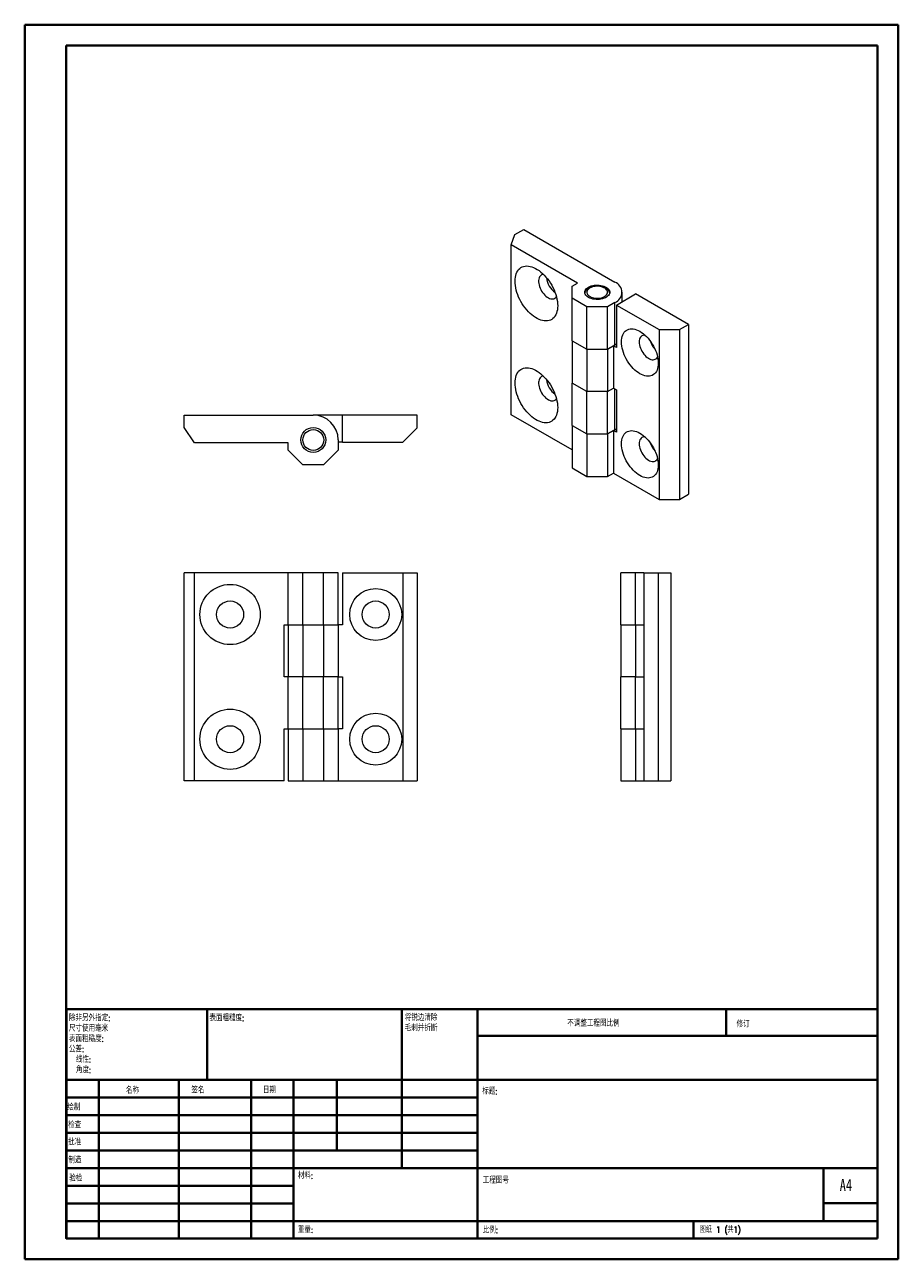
# Model space of a CAD drawing. Header units: millimetres. Extents: x 0 to 210, y 0 to 297.
import ezdxf

# ---------------------------------------------------------------- set-up
doc = ezdxf.new("R2010")
doc.units = ezdxf.units.MM
doc.styles.add('SLDTEXTSTYLE0', font='TXT', dxfattribs={"width": 0.75, "bigfont": 'bigfont'})
doc.styles.add('SLDTEXTSTYLE1', font='TXT', dxfattribs={"width": 0.75})
doc.styles.add('SLDTEXTSTYLE2', font='TXT', dxfattribs={"width": 0.694444, "bigfont": 'bigfont'})

# ---------------------------------------------------------------- blocks, each defined once
blk = doc.blocks.new('SW_NOTE_0')
at = {"color": 0, "linetype": 'Continuous', "lineweight": 0, "char_height": 1.5, "attachment_point": 1, "style": 'SLDTEXTSTYLE0'}
for s, insert in [('\\M+18FAB锐边\\M+190B4\\M+18F9C', (0, 1.93)), ('\\M+196D1\\M+18E68\\M+19BF3\\M+190DC\\M+19266', (0, -0.57))]:
    blk.add_mtext(s, dxfattribs=dict(at, insert=insert))
blk = doc.blocks.new('SW_NOTE_1')
at = {"color": 0, "linetype": 'Continuous', "lineweight": 0, "char_height": 1.5, "attachment_point": 1, "style": 'SLDTEXTSTYLE0'}
for s, insert in [('\\M+18F9C\\M+194F1另\\M+18A4F\\M+18E77\\M+192E8:', (0, 1.93)), ('\\M+18EDA\\M+190A1\\M+18E67\\M+19770\\M+19F7C\\M+195C4', (0, -0.57)), ('\\M+1955C\\M+196CA\\M+19165糙\\M+19378:', (0, -3.07)), ('\\M+18CF6\\M+18DB7:', (0, -5.57)), ('线\\M+190AB:', (1.69, -8.07)), ('\\M+18A70\\M+19378:', (1.69, -10.57))]:
    blk.add_mtext(s, dxfattribs=dict(at, insert=insert))

msp = doc.modelspace()

# ---------------------------------------------------------------- linework, layer by layer
at = {"color": 7, "linetype": 'Continuous', "lineweight": 40}
for p, q in [((0.08, 0.21), (0.08, 297.21)), ((0.08, 297.21), (210.08, 297.21)), ((210.08, 0.21), (210.08, 297.21)), ((210.08, 292.21), (210.08, 297.21)), ((10.08, 292.21), (205.08, 292.21)), ((10.08, 5.21), (10.08, 292.21)), ((205.08, 5.21), (205.08, 292.21)), ((10.11, 60.37), (205.08, 60.37)), ((10.11, 60.37), (10.11, 5.12)), ((43.91, 43.37), (43.91, 60.37)), ((90.71, 60.37), (90.71, 22.12)), ((108.91, 60.37), (108.91, 5.12)), ((168.68, 54.09), (168.68, 60.46)), ((205.08, 54), (108.91, 54)), ((205.08, 43.37), (10.11, 43.37)), ((17.91, 43.37), (17.91, 5.12)), ((37.1, 43.37), (37.1, 5.12)), ((54.51, 43.37), (54.51, 5.12)), ((64.71, 5.12), (64.71, 43.37)), ((75.11, 26.37), (75.11, 43.37)), ((108.91, 39.12), (10.11, 39.12)), ((108.91, 34.87), (10.11, 34.87)), ((108.91, 30.62), (10.11, 30.62)), ((108.91, 26.37), (10.11, 26.37)), ((64.71, 22.12), (10.11, 22.12)), ((64.71, 22.12), (205.08, 22.12)), ((192.08, 9.46), (192.08, 22.21)), ((64.71, 17.87), (10.11, 17.87)), ((64.71, 13.62), (10.11, 13.62)), ((205.08, 13.71), (192.08, 13.71)), ((10.11, 9.37), (205.08, 9.37)), ((160.88, 5.21), (160.88, 9.46)), ((10.08, 5.21), (205.08, 5.21)), ((205.08, 5.21), (180.99, 5.21)), ((0.08, 0.21), (210.08, 0.21))]:
    msp.add_line(p, q, dxfattribs=at)
at = {"color": 7, "linetype": 'Continuous', "lineweight": 15}
for p, q in [((117, 244.23), (117.91, 246.72)), ((117.91, 246.72), (120.03, 247.95)), ((120.03, 247.95), (141.95, 235.29)), ((132.97, 235.01), (117, 244.23)), ((117, 203.4), (117, 244.23)), ((131.71, 234.28), (132.97, 235.01)), ((131.71, 231.41), (131.71, 234.28)), ((142.3, 229.78), (146.9, 232.44)), ((143.71, 230.59), (143.71, 232.84)), ((159.63, 225.09), (146.9, 232.44)), ((135.22, 229.38), (131.71, 231.41)), ((131.71, 221.2), (131.71, 231.41)), ((140.19, 229.38), (135.22, 229.38)), ((135.22, 219.17), (135.22, 229.38)), ((141.95, 230.39), (140.19, 229.38)), ((140.19, 219.17), (140.19, 229.38)), ((141.95, 220.19), (141.95, 230.39)), ((142.3, 229.78), (152.57, 223.85)), ((142.3, 229.78), (142.3, 219.58)), ((152.57, 223.85), (157.48, 223.85)), ((152.57, 223.85), (152.57, 183.03)), ((157.48, 223.85), (159.63, 225.09)), ((157.48, 223.85), (157.48, 183.02)), ((159.63, 225.09), (159.63, 184.26)), ((131.71, 221.2), (135.22, 219.17)), ((131.71, 221.2), (131.71, 211)), ((140.19, 219.17), (141.95, 220.19)), ((141.6, 219.98), (140.19, 219.17)), ((141.6, 219.98), (141.6, 209.78)), ((142.3, 219.58), (141.6, 219.98)), ((141.95, 220.19), (142.3, 220.41)), ((135.22, 219.17), (140.19, 219.17)), ((135.22, 219.17), (135.22, 208.97)), ((140.19, 219.17), (140.19, 208.97)), ((135.22, 208.97), (131.71, 211)), ((131.71, 200.79), (131.71, 211)), ((135.22, 198.76), (135.22, 208.97)), ((140.19, 208.97), (135.22, 208.97)), ((140.19, 208.97), (141.6, 209.78)), ((140.19, 208.97), (141.6, 209.78)), ((140.19, 198.76), (140.19, 208.97)), ((141.6, 209.78), (142.3, 209.37)), ((142.3, 209.37), (142.3, 199.16)), ((38.45, 200.31), (38.45, 203.31)), ((38.45, 203.31), (69.45, 203.31)), ((76.45, 203.31), (69.45, 203.31)), ((76.45, 196.81), (76.45, 203.31)), ((94.45, 203.31), (76.45, 203.31)), ((94.45, 200.27), (94.45, 203.31)), ((131.71, 194.91), (117, 203.4)), ((40.86, 196.61), (38.45, 200.31)), ((90.98, 196.81), (94.45, 200.27)), ((131.71, 200.79), (135.22, 198.76)), ((131.71, 200.79), (131.71, 190.58)), ((140.19, 198.76), (141.95, 199.77)), ((141.6, 199.57), (140.19, 198.76)), ((141.6, 199.57), (141.6, 189.36)), ((142.3, 199.16), (141.6, 199.57)), ((141.95, 199.77), (142.3, 200)), ((63.45, 196.61), (40.86, 196.61)), ((63.45, 194.83), (63.45, 196.61)), ((75.45, 197.31), (75.45, 194.83)), ((76.45, 196.81), (75.45, 196.81)), ((76.45, 196.81), (90.98, 196.81)), ((135.22, 198.76), (140.19, 198.76)), ((135.22, 198.76), (135.22, 188.55)), ((140.19, 198.76), (140.19, 188.55)), ((66.97, 191.31), (63.45, 194.83)), ((75.45, 194.83), (71.94, 191.31)), ((71.94, 191.31), (66.97, 191.31)), ((131.71, 190.58), (135.22, 188.55)), ((135.22, 188.55), (140.19, 188.55)), ((140.19, 188.55), (141.6, 189.36)), ((141.6, 189.36), (152.57, 183.03)), ((157.48, 183.02), (159.63, 184.26)), ((152.57, 183.03), (157.48, 183.02)), ((40.86, 165.33), (38.45, 165.33)), ((38.45, 115.33), (38.45, 165.33)), ((63.45, 165.33), (40.86, 165.33)), ((40.86, 115.33), (40.86, 165.33)), ((66.97, 165.33), (63.45, 165.33)), ((63.45, 152.83), (63.45, 165.33)), ((71.94, 165.33), (66.97, 165.33)), ((66.97, 152.83), (66.97, 165.33)), ((75.45, 165.33), (71.94, 165.33)), ((71.94, 152.83), (71.94, 165.33)), ((75.45, 152.83), (75.45, 165.33)), ((76.45, 165.33), (90.98, 165.33)), ((76.45, 165.33), (76.45, 152.83)), ((90.98, 165.33), (94.45, 165.33)), ((90.98, 165.33), (90.98, 115.33)), ((94.45, 165.33), (94.45, 115.33)), ((146.93, 165.33), (143.41, 165.33)), ((143.41, 152.83), (143.41, 165.33)), ((148.91, 165.33), (146.93, 165.33)), ((146.93, 152.83), (146.93, 165.33)), ((148.91, 165.33), (152.37, 165.33)), ((148.91, 165.33), (148.91, 115.33)), ((152.37, 165.33), (152.37, 115.33)), ((152.37, 165.33), (155.41, 165.33)), ((155.41, 165.33), (155.41, 115.33)), ((62.45, 152.83), (63.45, 152.83)), ((62.45, 140.33), (62.45, 152.83)), ((63.45, 152.83), (66.97, 152.83)), ((63.45, 152.83), (63.45, 140.33)), ((66.97, 152.83), (71.94, 152.83)), ((66.97, 152.83), (66.97, 140.33)), ((71.94, 152.83), (75.45, 152.83)), ((71.94, 152.83), (71.94, 140.33)), ((75.45, 152.83), (75.45, 140.33)), ((76.45, 152.83), (75.45, 152.83)), ((143.41, 152.83), (146.93, 152.83)), ((143.41, 152.83), (143.41, 140.33)), ((146.93, 152.83), (148.91, 152.83)), ((146.93, 152.83), (146.93, 140.33)), ((63.45, 140.33), (62.45, 140.33)), ((66.97, 140.33), (63.45, 140.33)), ((63.45, 127.83), (63.45, 140.33)), ((66.97, 127.83), (66.97, 140.33)), ((71.94, 140.33), (66.97, 140.33)), ((71.94, 127.83), (71.94, 140.33)), ((75.45, 140.33), (71.94, 140.33)), ((75.45, 127.83), (75.45, 140.33)), ((75.45, 140.33), (76.45, 140.33)), ((76.45, 140.33), (76.45, 127.83)), ((146.93, 140.33), (143.41, 140.33)), ((143.41, 127.83), (143.41, 140.33)), ((146.93, 140.33), (148.91, 140.33)), ((146.93, 127.83), (146.93, 140.33)), ((62.45, 127.83), (63.45, 127.83)), ((62.45, 115.33), (62.45, 127.83)), ((63.45, 127.83), (66.97, 127.83)), ((63.45, 127.83), (63.45, 115.33)), ((66.97, 127.83), (71.94, 127.83)), ((66.97, 127.83), (66.97, 115.33)), ((71.94, 127.83), (75.45, 127.83)), ((71.94, 127.83), (71.94, 115.33)), ((76.45, 127.83), (75.45, 127.83)), ((75.45, 127.83), (75.45, 115.33)), ((143.41, 127.83), (146.93, 127.83)), ((143.41, 127.83), (143.41, 115.33)), ((146.93, 127.83), (148.91, 127.83)), ((146.93, 127.83), (146.93, 115.33)), ((40.86, 115.33), (38.45, 115.33)), ((62.45, 115.33), (40.86, 115.33)), ((63.45, 115.33), (66.97, 115.33)), ((66.97, 115.33), (71.94, 115.33)), ((71.94, 115.33), (75.45, 115.33)), ((75.45, 115.33), (90.98, 115.33)), ((90.98, 115.33), (94.45, 115.33)), ((143.41, 115.33), (146.93, 115.33)), ((146.93, 115.33), (148.91, 115.33)), ((148.91, 115.33), (152.37, 115.33)), ((152.37, 115.33), (155.41, 115.33))]:
    msp.add_line(p, q, dxfattribs=at)
at = {"color": 8, "linetype": 'Continuous', "lineweight": 15}
msp.add_line((141.95, 199.77), (141.95, 209.57), dxfattribs=at)
at = {"color": 7, "linetype": 'Continuous', "lineweight": 15, "flags": 128}
for points in [[(128.2, 229.6), (128.18, 229.11), (128.12, 228.64), (128.03, 228.2), (127.91, 227.79), (127.74, 227.42), (127.55, 227.09), (127.32, 226.79), (127.06, 226.54), (126.77, 226.32), (126.46, 226.16), (126.12, 226.04), (125.76, 225.96), (125.38, 225.94), (124.98, 225.96), (124.57, 226.03), (124.15, 226.15), (123.72, 226.31), (123.29, 226.52), (122.85, 226.77), (122.42, 227.06), (121.99, 227.39), (121.57, 227.76), (121.16, 228.17), (120.76, 228.6), (120.38, 229.07), (120.02, 229.56), (119.68, 230.07), (119.37, 230.6), (119.08, 231.14), (118.82, 231.69), (118.6, 232.25), (118.4, 232.82), (118.24, 233.38), (118.11, 233.93), (118.02, 234.47), (117.96, 235), (117.94, 235.52), (117.96, 236.01), (118.02, 236.47), (118.11, 236.91), (118.24, 237.32), (118.4, 237.69), (118.6, 238.03), (118.82, 238.32), (119.08, 238.58), (119.37, 238.79), (119.68, 238.96), (120.02, 239.08), (120.38, 239.15), (120.76, 239.18), (121.16, 239.15), (121.57, 239.08), (121.99, 238.97), (122.42, 238.8), (122.85, 238.6), (123.29, 238.35), (123.72, 238.05), (124.15, 237.72), (124.57, 237.35), (124.98, 236.95), (125.38, 236.51), (125.76, 236.05), (126.12, 235.56), (126.46, 235.05), (126.77, 234.52), (127.06, 233.97), (127.32, 233.42), (127.55, 232.86), (127.74, 232.3), (127.91, 231.74), (128.03, 231.18), (128.12, 230.64), (128.18, 230.11), (128.2, 229.6)], [(124.78, 237.15), (124.59, 237.13), (124.35, 237.05), (124.15, 236.92), (123.97, 236.75), (123.83, 236.54), (123.72, 236.29), (123.64, 236), (123.61, 235.68), (123.61, 235.34), (123.64, 234.98), (123.72, 234.61), (123.83, 234.23), (123.97, 233.85), (124.15, 233.48), (124.35, 233.12), (124.59, 232.77), (124.84, 232.45), (125.11, 232.16), (125.39, 231.9), (125.68, 231.68), (125.97, 231.49), (126.27, 231.36), (126.55, 231.27), (126.83, 231.23), (127.09, 231.23), (127.33, 231.29), (127.55, 231.39), (127.74, 231.54), (127.9, 231.73), (127.91, 231.74)], [(139.94, 231.69), (139.66, 231.53), (139.34, 231.39), (138.99, 231.28), (138.61, 231.19), (138.22, 231.14), (137.82, 231.11), (137.42, 231.12), (137.03, 231.16), (136.64, 231.22), (136.28, 231.32), (135.94, 231.44), (135.63, 231.59), (135.36, 231.76), (135.14, 231.95), (134.95, 232.16), (134.82, 232.38), (134.74, 232.6), (134.71, 232.84), (134.73, 233.07), (134.81, 233.29), (134.94, 233.51), (135.12, 233.72), (135.34, 233.91), (135.61, 234.08), (135.92, 234.23), (136.25, 234.36), (136.62, 234.46), (137, 234.53), (137.39, 234.57), (137.79, 234.58), (138.19, 234.55), (138.58, 234.5), (138.96, 234.42), (139.31, 234.31), (139.63, 234.17), (139.92, 234.01), (140.17, 233.83), (140.38, 233.63), (140.54, 233.42), (140.65, 233.2), (140.7, 232.97), (140.7, 232.74), (140.65, 232.51), (140.55, 232.28), (140.39, 232.07), (140.19, 231.87), (139.94, 231.69)], [(139.57, 231.88), (139.79, 232.05), (139.97, 232.23), (140.1, 232.43), (140.18, 232.63), (140.21, 232.84), (140.18, 233.05), (140.1, 233.26), (139.97, 233.46), (139.79, 233.64), (139.57, 233.81), (139.31, 233.95), (139.01, 234.08), (138.69, 234.17), (138.34, 234.24), (137.98, 234.28), (137.62, 234.29), (137.25, 234.26), (136.9, 234.21), (136.56, 234.13), (136.25, 234.02), (135.97, 233.88), (135.73, 233.73), (135.53, 233.55), (135.37, 233.36), (135.27, 233.16), (135.22, 232.95), (135.22, 232.74), (135.27, 232.53), (135.37, 232.33), (135.53, 232.14), (135.73, 231.96), (135.97, 231.8), (136.25, 231.67), (136.57, 231.56), (136.9, 231.48), (137.26, 231.42), (137.62, 231.4), (137.98, 231.41), (138.34, 231.45), (138.69, 231.52), (139.01, 231.61), (139.31, 231.74), (139.57, 231.88)], [(143.54, 220.9), (143.56, 221.36), (143.62, 221.8), (143.71, 222.2), (143.84, 222.57), (144.01, 222.91), (144.2, 223.21), (144.43, 223.46), (144.7, 223.68), (144.98, 223.84), (145.3, 223.96), (145.64, 224.03), (145.99, 224.06), (146.37, 224.03), (146.75, 223.96), (147.15, 223.84), (147.55, 223.67), (147.96, 223.45), (148.37, 223.2), (148.77, 222.9), (149.17, 222.56), (149.56, 222.19), (149.93, 221.78), (150.29, 221.35), (150.62, 220.89), (150.94, 220.4), (151.23, 219.9), (151.49, 219.39), (151.72, 218.87), (151.92, 218.34), (152.08, 217.82), (152.21, 217.29), (152.31, 216.78), (152.36, 216.28), (152.38, 215.8), (152.36, 215.34), (152.31, 214.91), (152.21, 214.5), (152.08, 214.13), (151.92, 213.79), (151.72, 213.5), (151.49, 213.24), (151.23, 213.03), (150.94, 212.86), (150.62, 212.74), (150.29, 212.67), (149.93, 212.65), (149.56, 212.67), (149.17, 212.74), (148.77, 212.87), (148.37, 213.03), (147.96, 213.25), (147.55, 213.51), (147.15, 213.8), (146.75, 214.14), (146.37, 214.51), (145.99, 214.92), (145.64, 215.36), (145.3, 215.82), (144.98, 216.3), (144.7, 216.8), (144.43, 217.31), (144.2, 217.83), (144.01, 218.36), (143.84, 218.89), (143.71, 219.41), (143.62, 219.92), (143.56, 220.42), (143.54, 220.9)], [(149.2, 222.54), (149.15, 222.54), (148.89, 222.53), (148.65, 222.48), (148.43, 222.38), (148.24, 222.23), (148.08, 222.03), (147.95, 221.8), (147.86, 221.53), (147.8, 221.23), (147.78, 220.9)], [(147.78, 220.9), (147.8, 220.55), (147.86, 220.19), (147.95, 219.81), (148.08, 219.43), (148.24, 219.05), (148.43, 218.68), (148.65, 218.33), (148.89, 217.99), (149.15, 217.69), (149.43, 217.41), (149.72, 217.17), (150.01, 216.97), (150.3, 216.81), (150.59, 216.69), (150.88, 216.63), (151.15, 216.61), (151.4, 216.64), (151.63, 216.72), (151.83, 216.85), (152.01, 217.02), (152.15, 217.23), (152.2, 217.33)], [(128.2, 205.1), (128.18, 204.61), (128.12, 204.14), (128.03, 203.71), (127.91, 203.3), (127.74, 202.93), (127.55, 202.59), (127.32, 202.29), (127.06, 202.04), (126.77, 201.83), (126.46, 201.66), (126.12, 201.54), (125.76, 201.47), (125.38, 201.44), (124.98, 201.46), (124.57, 201.53), (124.15, 201.65), (123.72, 201.81), (123.29, 202.02), (122.85, 202.27), (122.42, 202.56), (121.99, 202.9), (121.57, 203.27), (121.16, 203.67), (120.76, 204.11), (120.38, 204.57), (120.02, 205.06), (119.68, 205.57), (119.37, 206.1), (119.08, 206.64), (118.82, 207.2), (118.6, 207.76), (118.4, 208.32), (118.24, 208.88), (118.11, 209.43), (118.02, 209.98), (117.96, 210.51), (117.94, 211.02), (117.96, 211.51), (118.02, 211.98), (118.11, 212.42), (118.24, 212.82), (118.4, 213.2), (118.6, 213.53), (118.82, 213.83), (119.08, 214.08), (119.37, 214.29), (119.68, 214.46), (120.02, 214.58), (120.38, 214.65), (120.76, 214.68), (121.16, 214.66), (121.57, 214.59), (121.99, 214.47), (122.42, 214.31), (122.85, 214.1), (123.29, 213.85), (123.72, 213.56), (124.15, 213.22), (124.57, 212.85), (124.98, 212.45), (125.38, 212.01), (125.76, 211.55), (126.12, 211.06), (126.46, 210.55), (126.77, 210.02), (127.06, 209.48), (127.32, 208.92), (127.55, 208.36), (127.74, 207.8), (127.91, 207.24), (128.03, 206.69), (128.12, 206.14), (128.18, 205.61), (128.2, 205.1)], [(124.78, 212.66), (124.59, 212.63), (124.35, 212.55), (124.15, 212.42), (123.97, 212.25), (123.83, 212.04), (123.72, 211.79), (123.64, 211.5), (123.61, 211.19), (123.61, 210.85), (123.64, 210.49), (123.72, 210.12), (123.83, 209.74), (123.97, 209.36), (124.15, 208.98), (124.35, 208.62), (124.59, 208.28), (124.84, 207.95), (125.11, 207.66), (125.39, 207.4), (125.68, 207.18), (125.97, 207), (126.27, 206.86), (126.55, 206.77), (126.83, 206.73), (127.09, 206.74), (127.33, 206.79), (127.55, 206.89), (127.74, 207.04), (127.9, 207.24), (127.91, 207.24)], [(143.54, 196.41), (143.56, 196.87), (143.62, 197.3), (143.71, 197.71), (143.84, 198.08), (144.01, 198.41), (144.2, 198.71), (144.43, 198.97), (144.7, 199.18), (144.98, 199.35), (145.3, 199.47), (145.64, 199.54), (145.99, 199.56), (146.37, 199.54), (146.75, 199.46), (147.15, 199.34), (147.55, 199.17), (147.96, 198.96), (148.37, 198.7), (148.77, 198.4), (149.17, 198.07), (149.56, 197.69), (149.93, 197.29), (150.29, 196.85), (150.62, 196.39), (150.94, 195.91), (151.23, 195.41), (151.49, 194.89), (151.72, 194.37), (151.92, 193.85), (152.08, 193.32), (152.21, 192.8), (152.31, 192.29), (152.36, 191.79), (152.38, 191.3), (152.36, 190.84), (152.31, 190.41), (152.21, 190), (152.08, 189.63), (151.92, 189.3), (151.72, 189), (151.49, 188.74), (151.23, 188.53), (150.94, 188.37), (150.62, 188.25), (150.29, 188.17), (149.93, 188.15), (149.56, 188.17), (149.17, 188.25), (148.77, 188.37), (148.37, 188.54), (147.96, 188.75), (147.55, 189.01), (147.15, 189.31), (146.75, 189.64), (146.37, 190.02), (145.99, 190.42), (145.64, 190.86), (145.3, 191.32), (144.98, 191.8), (144.7, 192.3), (144.43, 192.82), (144.2, 193.34), (144.01, 193.86), (143.84, 194.39), (143.71, 194.91), (143.62, 195.43), (143.56, 195.92), (143.54, 196.41)], [(149.2, 198.04), (149.15, 198.04), (148.89, 198.04), (148.65, 197.98), (148.43, 197.88), (148.24, 197.73), (148.08, 197.54), (147.95, 197.31), (147.86, 197.04), (147.8, 196.73), (147.78, 196.41)], [(147.78, 196.41), (147.8, 196.06), (147.86, 195.69), (147.95, 195.31), (148.08, 194.93), (148.24, 194.56), (148.43, 194.19), (148.65, 193.83), (148.89, 193.5), (149.15, 193.19), (149.43, 192.91), (149.72, 192.67), (150.01, 192.47), (150.3, 192.31), (150.59, 192.2), (150.88, 192.13), (151.15, 192.11), (151.4, 192.14), (151.63, 192.22), (151.83, 192.35), (152.01, 192.52), (152.15, 192.73), (152.2, 192.83)]]:
    msp.add_lwpolyline(points, dxfattribs=at)
at = {"color": 7, "linetype": 'Continuous', "lineweight": 15}
for centre, radius in [((69.45, 197.31), 3), ((69.45, 197.31), 2.5), ((49.45, 155.33), 7.25), ((84.45, 155.33), 6.25), ((49.45, 155.33), 3.25), ((84.45, 155.33), 3.25), ((49.45, 125.33), 7.25), ((84.45, 125.33), 6.25), ((49.45, 125.33), 3.25), ((84.45, 125.33), 3.25)]:
    msp.add_circle(centre, radius, dxfattribs=at)
for centre, radius, start, end in [((130.61, 236.91), 5.12, 186.3957, 233.5989), ((141.02, 232.84), 2.62, 290.7834, 69.2166), ((155.67, 222.8), 5.47, 198.0225, 221.9721), ((130.61, 212.42), 5.12, 186.3957, 233.5989), ((69.45, 197.31), 6, 0, 90), ((155.67, 198.3), 5.47, 198.0225, 221.9721)]:
    msp.add_arc(centre, radius, start, end, dxfattribs=at)
msp.add_open_spline([(140.67, 232.71), (140.67, 232.75), (140.64, 232.87), (140.56, 233.07), (140.42, 233.29), (140.24, 233.5), (140.02, 233.7), (139.77, 233.87), (139.47, 234.03), (139.15, 234.15), (138.81, 234.25), (138.45, 234.33), (138.08, 234.37), (137.71, 234.38), (137.33, 234.37), (136.96, 234.33), (136.6, 234.25), (136.26, 234.15), (135.94, 234.02), (135.64, 233.87), (135.37, 233.68), (135.14, 233.48), (134.96, 233.24), (134.82, 233), (134.75, 232.81), (134.74, 232.7), (134.74, 232.69)], degree=3, knots=[0, 0, 0, 0, 0.020068, 0.059779, 0.100256, 0.141968, 0.185045, 0.229251, 0.274122, 0.319196, 0.364181, 0.409017, 0.453721, 0.498349, 0.542974, 0.587661, 0.63248, 0.677512, 0.722831, 0.768478, 0.814413, 0.860324, 0.905644, 0.949716, 0.992152, 1, 1, 1, 1], dxfattribs=at)

# ---------------------------------------------------------------- block references
at = {"color": 7, "linetype": 'Continuous', "lineweight": 0}
for name, p in [('SW_NOTE_1', (10.7, 57.11)), ('SW_NOTE_0', (91.42, 57.19))]:
    msp.add_blockref(name, p, dxfattribs=at)

# ---------------------------------------------------------------- texts
at = {"color": 7, "linetype": 'Continuous', "lineweight": 0, "attachment_point": 1}
for s, insert, char_height, style in [('\\M+1955C\\M+196CA\\M+19165糙\\M+19378:', (44.48, 59.04), 1.5, 'SLDTEXTSTYLE0'), ('\\M+19573调\\M+190AE\\M+18D48\\M+192F6图\\M+194E4\\M+197E1', (130.49, 57.75), 1.5, 'SLDTEXTSTYLE0'), ('\\M+18F43订', (171.21, 57.55), 1.5, 'SLDTEXTSTYLE0'), ('\\M+196BC\\M+18FCC', (24.43, 41.62), 1.5, 'SLDTEXTSTYLE0'), ('签\\M+196BC', (40.14, 41.68), 1.5, 'SLDTEXTSTYLE0'), ('\\M+193FA\\M+18AFA', (57.33, 41.7), 1.5, 'SLDTEXTSTYLE0'), ('标题:', (110.07, 41.4), 1.5, 'SLDTEXTSTYLE0'), ('绘\\M+190A7', (10.32, 37.55), 1.5, 'SLDTEXTSTYLE0'), ('检查', (10.52, 33.28), 1.5, 'SLDTEXTSTYLE0'), ('\\M+194E1\\M+18F79', (10.51, 29.19), 1.5, 'SLDTEXTSTYLE0'), ('\\M+190A7\\M+191A2', (10.57, 24.85), 1.5, 'SLDTEXTSTYLE0'), ('\\M+18DDE\\M+197BF:', (65.76, 21.11), 1.5, 'SLDTEXTSTYLE0'), ('验检', (10.78, 20.47), 1.5, 'SLDTEXTSTYLE0'), ('\\M+18D48\\M+192F6图\\M+18D86', (110.18, 19.99), 1.5, 'SLDTEXTSTYLE0'), ('A4', (196, 19.52), 2.91, 'SLDTEXTSTYLE1'), ('\\M+18F64\\M+197CA:', (65.73, 8.07), 1.4986, 'SLDTEXTSTYLE0'), ('\\M+194E4\\M+197E1:', (110.18, 8.02), 1.5, 'SLDTEXTSTYLE0'), ('图纸 1 (\\M+18BA41)', (162.36, 8.11), 1.5, 'SLDTEXTSTYLE2')]:
    msp.add_mtext(s, dxfattribs=dict(at, insert=insert, char_height=char_height, style=style))

doc.saveas('drawing.dxf')
